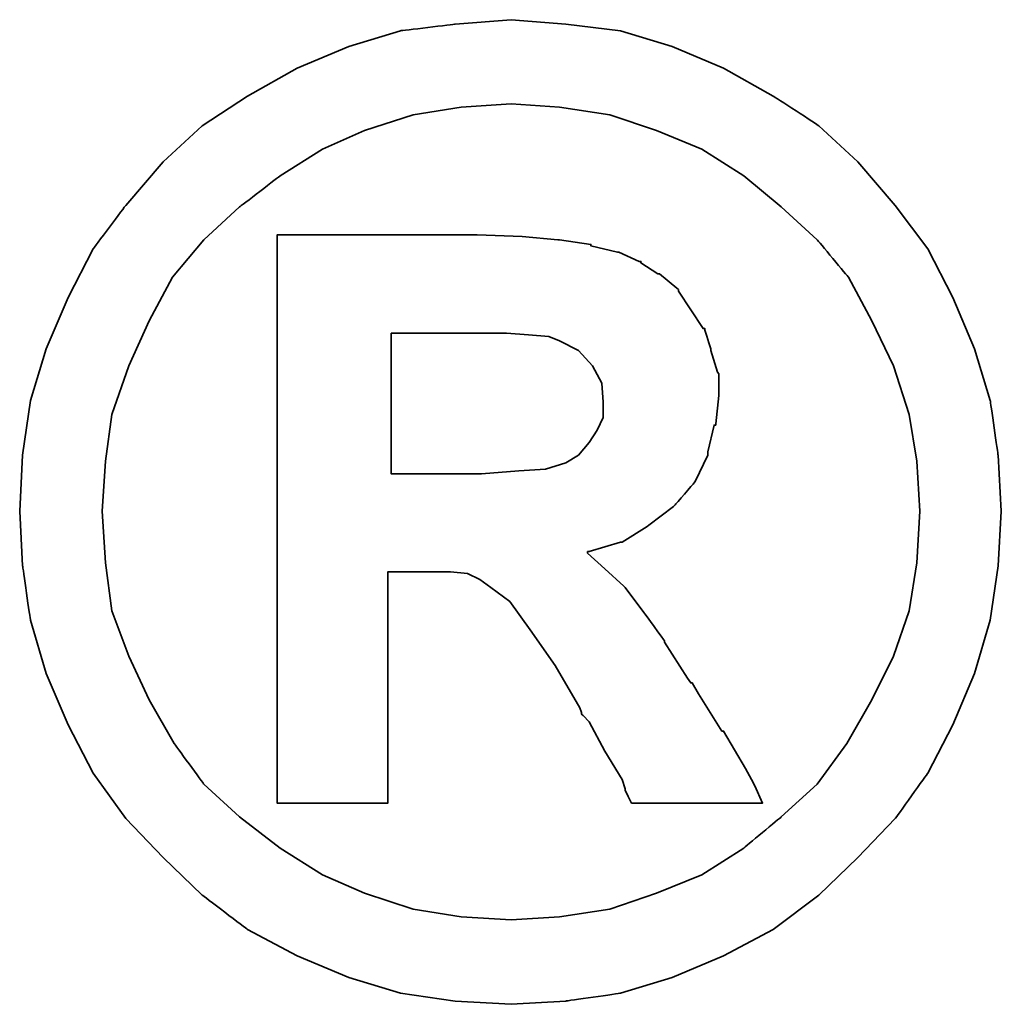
# Model space of a CAD drawing. Header units: millimetres. Extents: x 392 to 686, y 99 to 222.
# Tile 49 of 51: x 636.37 to 637.93, y 134.01 to 135.58. Entities that reach past the tile are written whole.
import ezdxf

# ---------------------------------------------------------------- set-up
doc = ezdxf.new("R2010")
doc.units = ezdxf.units.MM
doc.layers.add('DIM', color=4, linetype='Continuous')
doc.layers.add('layer 1', color=7, linetype='Continuous')

# ---------------------------------------------------------------- blocks, each defined once
blk = doc.blocks.new('TBI MOTION logo(完整正式版)')
at = {"layer": 'layer 1', "color": 22, "lineweight": 35}
for points, knots in [([(81.20634, 4.98624), (81.20634, 4.98624), (81.18649, 5.32862), (81.18649, 5.32862), (81.18649, 5.32862), (81.18649, 5.32862), (81.13886, 5.66206), (81.13886, 5.66206), (81.13886, 5.66206), (81.13886, 5.66206), (81.04359, 5.97764), (81.04359, 5.97764), (81.04359, 5.97764), (81.04359, 5.97764), (80.91061, 6.29124), (80.91061, 6.29124), (80.91061, 6.29124), (80.91061, 6.29124), (80.75778, 6.58697), (80.75778, 6.58697), (80.75778, 6.58697), (80.75778, 6.58697), (80.5593, 6.85294), (80.5593, 6.85294), (80.5593, 6.85294), (80.5593, 6.85294), (80.33105, 7.1189), (80.33105, 7.1189), (80.33105, 7.1189), (80.33105, 7.1189), (80.09287, 7.33921), (80.09287, 7.33921), (80.09287, 7.33921), (80.09287, 7.33921), (79.815, 7.51982), (79.815, 7.51982), (79.815, 7.51982), (79.815, 7.51982), (79.51133, 7.69051), (79.51133, 7.69051), (79.51133, 7.69051), (79.51133, 7.69051), (79.19773, 7.8235), (79.19773, 7.8235), (79.19773, 7.8235), (79.19773, 7.8235), (78.88215, 7.91877), (78.88215, 7.91877), (78.88215, 7.91877), (78.88215, 7.91877), (78.54871, 7.95846), (78.54871, 7.95846), (78.54871, 7.95846), (78.54871, 7.95846), (78.21526, 7.98625), (78.21526, 7.98625), (78.21526, 7.98625), (78.21526, 7.98625), (77.87388, 7.95846), (77.87388, 7.95846), (77.87388, 7.95846), (77.87388, 7.95846), (77.54044, 7.91877), (77.54044, 7.91877), (77.54044, 7.91877), (77.54044, 7.91877), (77.22485, 7.8235), (77.22485, 7.8235), (77.22485, 7.8235), (77.22485, 7.8235), (76.91027, 7.69051), (76.91027, 7.69051), (76.91027, 7.69051), (76.91027, 7.69051), (76.6056, 7.51982), (76.6056, 7.51982), (76.6056, 7.51982), (76.6056, 7.51982), (76.32972, 7.33921), (76.32972, 7.33921), (76.32972, 7.33921), (76.32972, 7.33921), (76.09154, 7.1189), (76.09154, 7.1189), (76.09154, 7.1189), (76.09154, 7.1189), (75.86329, 6.85294), (75.86329, 6.85294), (75.86329, 6.85294), (75.86329, 6.85294), (75.66382, 6.58697), (75.66382, 6.58697), (75.66382, 6.58697), (75.66382, 6.58697), (75.51099, 6.29124), (75.51099, 6.29124), (75.51099, 6.29124), (75.51099, 6.29124), (75.37702, 5.97764), (75.37702, 5.97764), (75.37702, 5.97764), (75.37702, 5.97764), (75.28175, 5.66206), (75.28175, 5.66206), (75.28175, 5.66206), (75.28175, 5.66206), (75.23411, 5.32862), (75.23411, 5.32862), (75.23411, 5.32862), (75.23411, 5.32862), (75.21625, 4.98624), (75.21625, 4.98624), (75.21625, 4.98624), (75.21625, 4.98624), (75.23411, 4.6528), (75.23411, 4.6528), (75.23411, 4.6528), (75.23411, 4.6528), (75.28175, 4.32035), (75.28175, 4.32035), (75.28175, 4.32035), (75.28175, 4.32035), (75.37702, 3.99583), (75.37702, 3.99583), (75.37702, 3.99583), (75.37702, 3.99583), (75.51099, 3.68224), (75.51099, 3.68224), (75.51099, 3.68224), (75.51099, 3.68224), (75.66382, 3.38749), (75.66382, 3.38749), (75.66382, 3.38749), (75.66382, 3.38749), (75.86329, 3.10963), (75.86329, 3.10963), (75.86329, 3.10963), (75.86329, 3.10963), (76.09154, 2.87145), (76.09154, 2.87145), (76.09154, 2.87145), (76.09154, 2.87145), (76.32972, 2.6432), (76.32972, 2.6432), (76.32972, 2.6432), (76.32972, 2.6432), (76.6056, 2.43381), (76.6056, 2.43381), (76.6056, 2.43381), (76.6056, 2.43381), (76.91027, 2.27205), (76.91027, 2.27205), (76.91027, 2.27205), (76.91027, 2.27205), (77.22485, 2.13906), (77.22485, 2.13906), (77.22485, 2.13906), (77.22485, 2.13906), (77.54044, 2.0438), (77.54044, 2.0438), (77.54044, 2.0438), (77.54044, 2.0438), (77.87388, 1.99616), (77.87388, 1.99616), (77.87388, 1.99616), (77.87388, 1.99616), (78.21526, 1.97631), (78.21526, 1.97631), (78.21526, 1.97631), (78.21526, 1.97631), (78.54871, 1.99616), (78.54871, 1.99616), (78.54871, 1.99616), (78.54871, 1.99616), (78.88215, 2.0438), (78.88215, 2.0438), (78.88215, 2.0438), (78.88215, 2.0438), (79.19773, 2.13906), (79.19773, 2.13906), (79.19773, 2.13906), (79.19773, 2.13906), (79.51133, 2.27205), (79.51133, 2.27205), (79.51133, 2.27205), (79.51133, 2.27205), (79.815, 2.43381), (79.815, 2.43381), (79.815, 2.43381), (79.815, 2.43381), (80.09287, 2.6432), (80.09287, 2.6432), (80.09287, 2.6432), (80.09287, 2.6432), (80.33105, 2.87145), (80.33105, 2.87145), (80.33105, 2.87145), (80.33105, 2.87145), (80.5593, 3.10963), (80.5593, 3.10963), (80.5593, 3.10963), (80.5593, 3.10963), (80.75778, 3.38749), (80.75778, 3.38749), (80.75778, 3.38749), (80.75778, 3.38749), (80.91061, 3.68224), (80.91061, 3.68224), (80.91061, 3.68224), (80.91061, 3.68224), (81.04359, 3.99583), (81.04359, 3.99583), (81.04359, 3.99583), (81.04359, 3.99583), (81.13886, 4.32035), (81.13886, 4.32035), (81.13886, 4.32035), (81.13886, 4.32035), (81.18649, 4.6528), (81.18649, 4.6528), (81.18649, 4.6528), (81.18649, 4.6528), (81.20634, 4.98624), (81.20634, 4.98624)], [0, 0, 0, 0, 0.0178571, 0.0178571, 0.0178571, 0.0178572, 0.0357143, 0.0357143, 0.0357143, 0.0357143, 0.0535714, 0.0535714, 0.0535714, 0.0535714, 0.0714286, 0.0714286, 0.0714286, 0.0714286, 0.0892857, 0.0892857, 0.0892857, 0.0892857, 0.1071429, 0.1071429, 0.1071429, 0.1071429, 0.125, 0.125, 0.125, 0.125, 0.1428571, 0.1428571, 0.1428571, 0.1428572, 0.1607143, 0.1607143, 0.1607143, 0.1607143, 0.1785714, 0.1785714, 0.1785714, 0.1785714, 0.1964286, 0.1964286, 0.1964286, 0.1964286, 0.2142857, 0.2142857, 0.2142857, 0.2142857, 0.2321429, 0.2321429, 0.2321429, 0.2321429, 0.25, 0.25, 0.25, 0.25, 0.2678571, 0.2678571, 0.2678571, 0.2678572, 0.2857143, 0.2857143, 0.2857143, 0.2857143, 0.3035714, 0.3035714, 0.3035714, 0.3035714, 0.3214286, 0.3214286, 0.3214286, 0.3214286, 0.3392857, 0.3392857, 0.3392857, 0.3392857, 0.3571429, 0.3571429, 0.3571429, 0.3571429, 0.375, 0.375, 0.375, 0.375, 0.3928571, 0.3928571, 0.3928571, 0.3928572, 0.4107143, 0.4107143, 0.4107143, 0.4107143, 0.4285714, 0.4285714, 0.4285714, 0.4285714, 0.4464286, 0.4464286, 0.4464286, 0.4464286, 0.4642857, 0.4642857, 0.4642857, 0.4642857, 0.4821429, 0.4821429, 0.4821429, 0.4821429, 0.5, 0.5, 0.5, 0.5, 0.5178571, 0.5178571, 0.5178571, 0.5178572, 0.5357143, 0.5357143, 0.5357143, 0.5357143, 0.5535714, 0.5535714, 0.5535714, 0.5535714, 0.5714286, 0.5714286, 0.5714286, 0.5714286, 0.5892857, 0.5892857, 0.5892857, 0.5892857, 0.6071429, 0.6071429, 0.6071429, 0.6071429, 0.625, 0.625, 0.625, 0.625, 0.6428571, 0.6428571, 0.6428571, 0.6428572, 0.6607143, 0.6607143, 0.6607143, 0.6607143, 0.6785714, 0.6785714, 0.6785714, 0.6785714, 0.6964286, 0.6964286, 0.6964286, 0.6964286, 0.7142857, 0.7142857, 0.7142857, 0.7142857, 0.7321429, 0.7321429, 0.7321429, 0.7321429, 0.75, 0.75, 0.75, 0.75, 0.7678571, 0.7678571, 0.7678571, 0.7678572, 0.7857143, 0.7857143, 0.7857143, 0.7857143, 0.8035714, 0.8035714, 0.8035714, 0.8035714, 0.8214286, 0.8214286, 0.8214286, 0.8214286, 0.8392857, 0.8392857, 0.8392857, 0.8392857, 0.8571429, 0.8571429, 0.8571429, 0.8571429, 0.875, 0.875, 0.875, 0.875, 0.8928571, 0.8928571, 0.8928571, 0.8928572, 0.9107143, 0.9107143, 0.9107143, 0.9107143, 0.9285714, 0.9285714, 0.9285714, 0.9285714, 0.9464286, 0.9464286, 0.9464286, 0.9464286, 0.9642857, 0.9642857, 0.9642857, 0.9642857, 0.9821429, 0.9821429, 0.9821429, 0.9821429, 1, 1, 1, 1]), ([(80.71014, 4.98624), (80.71014, 4.98624), (80.69129, 5.29091), (80.69129, 5.29091), (80.69129, 5.29091), (80.69129, 5.29091), (80.64464, 5.57672), (80.64464, 5.57672), (80.64464, 5.57672), (80.64464, 5.57672), (80.54937, 5.87245), (80.54937, 5.87245), (80.54937, 5.87245), (80.54937, 5.87245), (80.41639, 6.14833), (80.41639, 6.14833), (80.41639, 6.14833), (80.41639, 6.14833), (80.27349, 6.41429), (80.27349, 6.41429), (80.27349, 6.41429), (80.27349, 6.41429), (80.08295, 6.64255), (80.08295, 6.64255), (80.08295, 6.64255), (80.08295, 6.64255), (79.86264, 6.84301), (79.86264, 6.84301), (79.86264, 6.84301), (79.86264, 6.84301), (79.63439, 7.03355), (79.63439, 7.03355), (79.63439, 7.03355), (79.63439, 7.03355), (79.37835, 7.1963), (79.37835, 7.1963), (79.37835, 7.1963), (79.37835, 7.1963), (79.10246, 7.30944), (79.10246, 7.30944), (79.10246, 7.30944), (79.10246, 7.30944), (78.81665, 7.40471), (78.81665, 7.40471), (78.81665, 7.40471), (78.81665, 7.40471), (78.511, 7.45234), (78.511, 7.45234), (78.511, 7.45234), (78.511, 7.45234), (78.21526, 7.47219), (78.21526, 7.47219), (78.21526, 7.47219), (78.21526, 7.47219), (77.9106, 7.45234), (77.9106, 7.45234), (77.9106, 7.45234), (77.9106, 7.45234), (77.61685, 7.40471), (77.61685, 7.40471), (77.61685, 7.40471), (77.61685, 7.40471), (77.32012, 7.30944), (77.32012, 7.30944), (77.32012, 7.30944), (77.32012, 7.30944), (77.06309, 7.1963), (77.06309, 7.1963), (77.06309, 7.1963), (77.06309, 7.1963), (76.80606, 7.03355), (76.80606, 7.03355), (76.80606, 7.03355), (76.80606, 7.03355), (76.55797, 6.84301), (76.55797, 6.84301), (76.55797, 6.84301), (76.55797, 6.84301), (76.34063, 6.64255), (76.34063, 6.64255), (76.34063, 6.64255), (76.34063, 6.64255), (76.1491, 6.41429), (76.1491, 6.41429), (76.1491, 6.41429), (76.1491, 6.41429), (76.0062, 6.14833), (76.0062, 6.14833), (76.0062, 6.14833), (76.0062, 6.14833), (75.88314, 5.87245), (75.88314, 5.87245), (75.88314, 5.87245), (75.88314, 5.87245), (75.77794, 5.57672), (75.77794, 5.57672), (75.77794, 5.57672), (75.77794, 5.57672), (75.73924, 5.29091), (75.73924, 5.29091), (75.73924, 5.29091), (75.73924, 5.29091), (75.72039, 4.98624), (75.72039, 4.98624), (75.72039, 4.98624), (75.72039, 4.98624), (75.73924, 4.67165), (75.73924, 4.67165), (75.73924, 4.67165), (75.73924, 4.67165), (75.77794, 4.37791), (75.77794, 4.37791), (75.77794, 4.37791), (75.77794, 4.37791), (75.88314, 4.10102), (75.88314, 4.10102), (75.88314, 4.10102), (75.88314, 4.10102), (76.0062, 3.83407), (76.0062, 3.83407), (76.0062, 3.83407), (76.0062, 3.83407), (76.15902, 3.56811), (76.15902, 3.56811), (76.15902, 3.56811), (76.15902, 3.56811), (76.34063, 3.32001), (76.34063, 3.32001), (76.34063, 3.32001), (76.34063, 3.32001), (76.55797, 3.11955), (76.55797, 3.11955), (76.55797, 3.11955), (76.55797, 3.11955), (76.80606, 2.92901), (76.80606, 2.92901), (76.80606, 2.92901), (76.80606, 2.92901), (77.06309, 2.76725), (77.06309, 2.76725), (77.06309, 2.76725), (77.06309, 2.76725), (77.32012, 2.65412), (77.32012, 2.65412), (77.32012, 2.65412), (77.32012, 2.65412), (77.61685, 2.55786), (77.61685, 2.55786), (77.61685, 2.55786), (77.61685, 2.55786), (77.9106, 2.51022), (77.9106, 2.51022), (77.9106, 2.51022), (77.9106, 2.51022), (78.21526, 2.49137), (78.21526, 2.49137), (78.21526, 2.49137), (78.21526, 2.49137), (78.511, 2.51022), (78.511, 2.51022), (78.511, 2.51022), (78.511, 2.51022), (78.81665, 2.55786), (78.81665, 2.55786), (78.81665, 2.55786), (78.81665, 2.55786), (79.10246, 2.65412), (79.10246, 2.65412), (79.10246, 2.65412), (79.10246, 2.65412), (79.37835, 2.76725), (79.37835, 2.76725), (79.37835, 2.76725), (79.37835, 2.76725), (79.63439, 2.92901), (79.63439, 2.92901), (79.63439, 2.92901), (79.63439, 2.92901), (79.86264, 3.11955), (79.86264, 3.11955), (79.86264, 3.11955), (79.86264, 3.11955), (80.08295, 3.32001), (80.08295, 3.32001), (80.08295, 3.32001), (80.08295, 3.32001), (80.26356, 3.56811), (80.26356, 3.56811), (80.26356, 3.56811), (80.26356, 3.56811), (80.41639, 3.83407), (80.41639, 3.83407), (80.41639, 3.83407), (80.41639, 3.83407), (80.54937, 4.10102), (80.54937, 4.10102), (80.54937, 4.10102), (80.54937, 4.10102), (80.64464, 4.37791), (80.64464, 4.37791), (80.64464, 4.37791), (80.64464, 4.37791), (80.69129, 4.67165), (80.69129, 4.67165), (80.69129, 4.67165), (80.69129, 4.67165), (80.71014, 4.98624), (80.71014, 4.98624)], [0, 0, 0, 0, 0.0192308, 0.0192308, 0.0192308, 0.0192308, 0.0384615, 0.0384615, 0.0384615, 0.0384615, 0.0576923, 0.0576923, 0.0576923, 0.0576923, 0.0769231, 0.0769231, 0.0769231, 0.0769231, 0.0961538, 0.0961538, 0.0961538, 0.0961539, 0.1153846, 0.1153846, 0.1153846, 0.1153846, 0.1346154, 0.1346154, 0.1346154, 0.1346154, 0.1538462, 0.1538462, 0.1538462, 0.1538462, 0.1730769, 0.1730769, 0.1730769, 0.1730769, 0.1923077, 0.1923077, 0.1923077, 0.1923077, 0.2115385, 0.2115385, 0.2115385, 0.2115385, 0.2307692, 0.2307692, 0.2307692, 0.2307692, 0.25, 0.25, 0.25, 0.25, 0.2692308, 0.2692308, 0.2692308, 0.2692308, 0.2884615, 0.2884615, 0.2884615, 0.2884615, 0.3076923, 0.3076923, 0.3076923, 0.3076923, 0.3269231, 0.3269231, 0.3269231, 0.3269231, 0.3461538, 0.3461538, 0.3461538, 0.3461539, 0.3653846, 0.3653846, 0.3653846, 0.3653846, 0.3846154, 0.3846154, 0.3846154, 0.3846154, 0.4038462, 0.4038462, 0.4038462, 0.4038462, 0.4230769, 0.4230769, 0.4230769, 0.4230769, 0.4423077, 0.4423077, 0.4423077, 0.4423077, 0.4615385, 0.4615385, 0.4615385, 0.4615385, 0.4807692, 0.4807692, 0.4807692, 0.4807692, 0.5, 0.5, 0.5, 0.5, 0.5192308, 0.5192308, 0.5192308, 0.5192308, 0.5384615, 0.5384615, 0.5384615, 0.5384615, 0.5576923, 0.5576923, 0.5576923, 0.5576923, 0.5769231, 0.5769231, 0.5769231, 0.5769231, 0.5961538, 0.5961538, 0.5961538, 0.5961539, 0.6153846, 0.6153846, 0.6153846, 0.6153846, 0.6346154, 0.6346154, 0.6346154, 0.6346154, 0.6538462, 0.6538462, 0.6538462, 0.6538462, 0.6730769, 0.6730769, 0.6730769, 0.6730769, 0.6923077, 0.6923077, 0.6923077, 0.6923077, 0.7115385, 0.7115385, 0.7115385, 0.7115385, 0.7307692, 0.7307692, 0.7307692, 0.7307692, 0.75, 0.75, 0.75, 0.75, 0.7692308, 0.7692308, 0.7692308, 0.7692308, 0.7884615, 0.7884615, 0.7884615, 0.7884615, 0.8076923, 0.8076923, 0.8076923, 0.8076923, 0.8269231, 0.8269231, 0.8269231, 0.8269231, 0.8461538, 0.8461538, 0.8461538, 0.8461539, 0.8653846, 0.8653846, 0.8653846, 0.8653846, 0.8846154, 0.8846154, 0.8846154, 0.8846154, 0.9038462, 0.9038462, 0.9038462, 0.9038462, 0.9230769, 0.9230769, 0.9230769, 0.9230769, 0.9423077, 0.9423077, 0.9423077, 0.9423077, 0.9615385, 0.9615385, 0.9615385, 0.9615385, 0.9807692, 0.9807692, 0.9807692, 0.9807692, 1, 1, 1, 1]), ([(76.78721, 3.2823), (76.78721, 3.2823), (76.78721, 3.32001), (76.78721, 3.32001), (76.78721, 3.32001), (76.78721, 3.32001), (76.78721, 3.42422), (76.78721, 3.42422), (76.78721, 3.42422), (76.78721, 3.42422), (76.78721, 3.59689), (76.78721, 3.59689), (76.78721, 3.59689), (76.78721, 3.59689), (76.78721, 3.80529), (76.78721, 3.80529), (76.78721, 3.80529), (76.78721, 3.80529), (76.78721, 4.0524), (76.78721, 4.0524), (76.78721, 4.0524), (76.78721, 4.0524), (76.78721, 4.32035), (76.78721, 4.32035), (76.78721, 4.32035), (76.78721, 4.32035), (76.78721, 4.92868), (76.78721, 4.92868), (76.78721, 4.92868), (76.78721, 4.92868), (76.78721, 5.53801), (76.78721, 5.53801), (76.78721, 5.53801), (76.78721, 5.53801), (76.78721, 5.82482), (76.78721, 5.82482), (76.78721, 5.82482), (76.78721, 5.82482), (76.78721, 6.07291), (76.78721, 6.07291), (76.78721, 6.07291), (76.78721, 6.07291), (76.78721, 6.30017), (76.78721, 6.30017), (76.78721, 6.30017), (76.78721, 6.30017), (76.78721, 6.45399), (76.78721, 6.45399), (76.78721, 6.45399), (76.78721, 6.45399), (76.78721, 6.5572), (76.78721, 6.5572), (76.78721, 6.5572), (76.78721, 6.5572), (76.78721, 6.59689), (76.78721, 6.59689), (76.78721, 6.59689), (76.78721, 6.59689), (76.78721, 6.67232), (76.78721, 6.67232), (76.78721, 6.67232), (76.78721, 6.67232), (76.8537, 6.67232), (76.8537, 6.67232), (76.8537, 6.67232), (76.8537, 6.67232), (76.87355, 6.67232), (76.87355, 6.67232), (76.87355, 6.67232), (76.87355, 6.67232), (76.91027, 6.67232), (76.91027, 6.67232), (76.91027, 6.67232), (76.91027, 6.67232), (77.04424, 6.67232), (77.04424, 6.67232), (77.04424, 6.67232), (77.04424, 6.67232), (77.22485, 6.67232), (77.22485, 6.67232), (77.22485, 6.67232), (77.22485, 6.67232), (77.43524, 6.67232), (77.43524, 6.67232), (77.43524, 6.67232), (77.43524, 6.67232), (77.65357, 6.67232), (77.65357, 6.67232), (77.65357, 6.67232), (77.65357, 6.67232), (77.82625, 6.67232), (77.82625, 6.67232), (77.82625, 6.67232), (77.82625, 6.67232), (77.94037, 6.67232), (77.94037, 6.67232), (77.94037, 6.67232), (77.94037, 6.67232), (77.97709, 6.67232), (77.97709, 6.67232), (77.97709, 6.67232), (77.97709, 6.67232), (77.99694, 6.67232), (77.99694, 6.67232), (77.99694, 6.67232), (77.99694, 6.67232), (78.00686, 6.67232), (78.00686, 6.67232), (78.00686, 6.67232), (78.00686, 6.67232), (78.28275, 6.6624), (78.28275, 6.6624), (78.28275, 6.6624), (78.28275, 6.6624), (78.50107, 6.64255), (78.50107, 6.64255), (78.50107, 6.64255), (78.50107, 6.64255), (78.511, 6.64255), (78.511, 6.64255), (78.511, 6.64255), (78.511, 6.64255), (78.70154, 6.61476), (78.70154, 6.61476), (78.70154, 6.61476), (78.70154, 6.61476), (78.70154, 6.60483), (78.70154, 6.60483), (78.70154, 6.60483), (78.70154, 6.60483), (78.86429, 6.56713), (78.86429, 6.56713), (78.86429, 6.56713), (78.86429, 6.56713), (78.87223, 6.56713), (78.87223, 6.56713), (78.87223, 6.56713), (78.87223, 6.56713), (78.99727, 6.51056), (78.99727, 6.51056), (78.99727, 6.51056), (78.99727, 6.51056), (79.00719, 6.51056), (79.00719, 6.51056), (79.00719, 6.51056), (79.00719, 6.51056), (79.00719, 6.50162), (79.00719, 6.50162), (79.00719, 6.50162), (79.00719, 6.50162), (79.1104, 6.43415), (79.1104, 6.43415), (79.1104, 6.43415), (79.1104, 6.43415), (79.12132, 6.43415), (79.12132, 6.43415), (79.12132, 6.43415), (79.12132, 6.43415), (79.22552, 6.34781), (79.22552, 6.34781), (79.22552, 6.34781), (79.22552, 6.34781), (79.23544, 6.33888), (79.23544, 6.33888), (79.23544, 6.33888), (79.23544, 6.33888), (79.23544, 6.32895), (79.23544, 6.32895), (79.23544, 6.32895), (79.23544, 6.32895), (79.31087, 6.21483), (79.31087, 6.21483), (79.31087, 6.21483), (79.31087, 6.21483), (79.38629, 6.1007), (79.38629, 6.1007), (79.38629, 6.1007), (79.38629, 6.1007), (79.3972, 6.1007), (79.3972, 6.1007), (79.3972, 6.1007), (79.3972, 6.1007), (79.3972, 6.09078), (79.3972, 6.09078), (79.3972, 6.09078), (79.3972, 6.09078), (79.43392, 5.97764), (79.43392, 5.97764), (79.43392, 5.97764), (79.43392, 5.97764), (79.43392, 5.96772), (79.43392, 5.96772), (79.43392, 5.96772), (79.43392, 5.96772), (79.47362, 5.83474), (79.47362, 5.83474), (79.47362, 5.83474), (79.47362, 5.83474), (79.48156, 5.82482), (79.48156, 5.82482), (79.48156, 5.82482), (79.48156, 5.82482), (79.48156, 5.69977), (79.48156, 5.69977), (79.48156, 5.69977), (79.48156, 5.69977), (79.48156, 5.69183), (79.48156, 5.69183), (79.48156, 5.69183), (79.48156, 5.69183), (79.4637, 5.51915), (79.4637, 5.51915), (79.4637, 5.51915), (79.4637, 5.51915), (79.4637, 5.51122), (79.4637, 5.51122), (79.4637, 5.51122), (79.4637, 5.51122), (79.45377, 5.51122), (79.45377, 5.51122), (79.45377, 5.51122), (79.45377, 5.51122), (79.41507, 5.34847), (79.41507, 5.34847), (79.41507, 5.34847), (79.41507, 5.34847), (79.41507, 5.33854), (79.41507, 5.33854), (79.41507, 5.33854), (79.41507, 5.33854), (79.41507, 5.32862), (79.41507, 5.32862), (79.41507, 5.32862), (79.41507, 5.32862), (79.33865, 5.16785), (79.33865, 5.16785), (79.33865, 5.16785), (79.33865, 5.16785), (79.33071, 5.15693), (79.33071, 5.15693), (79.33071, 5.15693), (79.33071, 5.15693), (79.2156, 5.02495), (79.2156, 5.02495), (79.2156, 5.02495), (79.2156, 5.02495), (79.20567, 5.01502), (79.20567, 5.01502), (79.20567, 5.01502), (79.20567, 5.01502), (79.05483, 4.89991), (79.05483, 4.89991), (79.05483, 4.89991), (79.05483, 4.89991), (79.04491, 4.89197), (79.04491, 4.89197), (79.04491, 4.89197), (79.04491, 4.89197), (78.89208, 4.7967), (78.89208, 4.7967), (78.89208, 4.7967), (78.89208, 4.7967), (78.88215, 4.7967), (78.88215, 4.7967), (78.88215, 4.7967), (78.88215, 4.7967), (78.69161, 4.73913), (78.69161, 4.73913), (78.69161, 4.73913), (78.69161, 4.73913), (78.68169, 4.73913), (78.68169, 4.73913), (78.68169, 4.73913), (78.68169, 4.73913), (78.68169, 4.72921), (78.68169, 4.72921), (78.68169, 4.72921), (78.68169, 4.72921), (78.78688, 4.63394), (78.78688, 4.63394), (78.78688, 4.63394), (78.78688, 4.63394), (78.902, 4.52875), (78.902, 4.52875), (78.902, 4.52875), (78.902, 4.52875), (78.91093, 4.52081), (78.91093, 4.52081), (78.91093, 4.52081), (78.91093, 4.52081), (79.02506, 4.36798), (79.02506, 4.36798), (79.02506, 4.36798), (79.02506, 4.36798), (79.1501, 4.1953), (79.1501, 4.1953), (79.1501, 4.1953), (79.1501, 4.1953), (79.1501, 4.18736), (79.1501, 4.18736), (79.1501, 4.18736), (79.1501, 4.18736), (79.29201, 3.96705), (79.29201, 3.96705), (79.29201, 3.96705), (79.29201, 3.96705), (79.31087, 3.93828), (79.31087, 3.93828), (79.31087, 3.93828), (79.31087, 3.93828), (79.32079, 3.93828), (79.32079, 3.93828), (79.32079, 3.93828), (79.32079, 3.93828), (79.3585, 3.87178), (79.3585, 3.87178), (79.3585, 3.87178), (79.3585, 3.87178), (79.50141, 3.64353), (79.50141, 3.64353), (79.50141, 3.64353), (79.50141, 3.64353), (79.51133, 3.64353), (79.51133, 3.64353), (79.51133, 3.64353), (79.51133, 3.64353), (79.64431, 3.41528), (79.64431, 3.41528), (79.64431, 3.41528), (79.64431, 3.41528), (79.68202, 3.3478), (79.68202, 3.3478), (79.68202, 3.3478), (79.68202, 3.3478), (79.70187, 3.31009), (79.70187, 3.31009), (79.70187, 3.31009), (79.70187, 3.31009), (79.7495, 3.2049), (79.7495, 3.2049), (79.7495, 3.2049), (79.7495, 3.2049), (79.64431, 3.2049), (79.64431, 3.2049), (79.64431, 3.2049), (79.64431, 3.2049), (79.62546, 3.2049), (79.62546, 3.2049), (79.62546, 3.2049), (79.62546, 3.2049), (79.53912, 3.2049), (79.53912, 3.2049), (79.53912, 3.2049), (79.53912, 3.2049), (79.31087, 3.2049), (79.31087, 3.2049), (79.31087, 3.2049), (79.31087, 3.2049), (79.08262, 3.2049), (79.08262, 3.2049), (79.08262, 3.2049), (79.08262, 3.2049), (79.00719, 3.2049), (79.00719, 3.2049), (79.00719, 3.2049), (79.00719, 3.2049), (78.98735, 3.2049), (78.98735, 3.2049), (78.98735, 3.2049), (78.98735, 3.2049), (78.94964, 3.2049), (78.94964, 3.2049), (78.94964, 3.2049), (78.94964, 3.2049), (78.92979, 3.24459), (78.92979, 3.24459), (78.92979, 3.24459), (78.92979, 3.24459), (78.91093, 3.2823), (78.91093, 3.2823), (78.91093, 3.2823), (78.91093, 3.2823), (78.91093, 3.29223), (78.91093, 3.29223), (78.91093, 3.29223), (78.91093, 3.29223), (78.89208, 3.3478), (78.89208, 3.3478), (78.89208, 3.3478), (78.89208, 3.3478), (78.78688, 3.52048), (78.78688, 3.52048), (78.78688, 3.52048), (78.78688, 3.52048), (78.69161, 3.7001), (78.69161, 3.7001), (78.69161, 3.7001), (78.69161, 3.7001), (78.6539, 3.7388), (78.6539, 3.7388), (78.6539, 3.7388), (78.6539, 3.7388), (78.64398, 3.74873), (78.64398, 3.74873), (78.64398, 3.74873), (78.64398, 3.74873), (78.64398, 3.75766), (78.64398, 3.75766), (78.64398, 3.75766), (78.64398, 3.75766), (78.63405, 3.78644), (78.63405, 3.78644), (78.63405, 3.78644), (78.63405, 3.78644), (78.48321, 4.04347), (78.48321, 4.04347), (78.48321, 4.04347), (78.48321, 4.04347), (78.33038, 4.2618), (78.33038, 4.2618), (78.33038, 4.2618), (78.33038, 4.2618), (78.20732, 4.43447), (78.20732, 4.43447), (78.20732, 4.43447), (78.20732, 4.43447), (78.09221, 4.52081), (78.09221, 4.52081), (78.09221, 4.52081), (78.09221, 4.52081), (78.02472, 4.56845), (78.02472, 4.56845), (78.02472, 4.56845), (78.02472, 4.56845), (77.9493, 4.60616), (77.9493, 4.60616), (77.9493, 4.60616), (77.9493, 4.60616), (77.8451, 4.61608), (77.8451, 4.61608), (77.8451, 4.61608), (77.8451, 4.61608), (77.71113, 4.61608), (77.71113, 4.61608), (77.71113, 4.61608), (77.71113, 4.61608), (77.69128, 4.61608), (77.69128, 4.61608), (77.69128, 4.61608), (77.69128, 4.61608), (77.67342, 4.61608), (77.67342, 4.61608), (77.67342, 4.61608), (77.67342, 4.61608), (77.5583, 4.61608), (77.5583, 4.61608), (77.5583, 4.61608), (77.5583, 4.61608), (77.46303, 4.61608), (77.46303, 4.61608), (77.46303, 4.61608), (77.46303, 4.61608), (77.46303, 4.54761), (77.46303, 4.54761), (77.46303, 4.54761), (77.46303, 4.54761), (77.46303, 4.47318), (77.46303, 4.47318), (77.46303, 4.47318), (77.46303, 4.47318), (77.46303, 4.24294), (77.46303, 4.24294), (77.46303, 4.24294), (77.46303, 4.24294), (77.46303, 3.99583), (77.46303, 3.99583), (77.46303, 3.99583), (77.46303, 3.99583), (77.46303, 3.72888), (77.46303, 3.72888), (77.46303, 3.72888), (77.46303, 3.72888), (77.46303, 3.51055), (77.46303, 3.51055), (77.46303, 3.51055), (77.46303, 3.51055), (77.46303, 3.42422), (77.46303, 3.42422), (77.46303, 3.42422), (77.46303, 3.42422), (77.46303, 3.35773), (77.46303, 3.35773), (77.46303, 3.35773), (77.46303, 3.35773), (77.46303, 3.30017), (77.46303, 3.30017), (77.46303, 3.30017), (77.46303, 3.30017), (77.46303, 3.2823), (77.46303, 3.2823), (77.46303, 3.2823), (77.46303, 3.2823), (77.46303, 3.2049), (77.46303, 3.2049), (77.46303, 3.2049), (77.46303, 3.2049), (77.39753, 3.2049), (77.39753, 3.2049), (77.39753, 3.2049), (77.39753, 3.2049), (77.37768, 3.2049), (77.37768, 3.2049), (77.37768, 3.2049), (77.37768, 3.2049), (77.32012, 3.2049), (77.32012, 3.2049), (77.32012, 3.2049), (77.32012, 3.2049), (77.12165, 3.2049), (77.12165, 3.2049), (77.12165, 3.2049), (77.12165, 3.2049), (76.94897, 3.2049), (76.94897, 3.2049), (76.94897, 3.2049), (76.94897, 3.2049), (76.8924, 3.2049), (76.8924, 3.2049), (76.8924, 3.2049), (76.8924, 3.2049), (76.8537, 3.2049), (76.8537, 3.2049), (76.8537, 3.2049), (76.8537, 3.2049), (76.78721, 3.2049), (76.78721, 3.2049), (76.78721, 3.2049), (76.78721, 3.2049), (76.78721, 3.2823), (76.78721, 3.2823)], [0, 0, 0, 0, 0.0074074, 0.0074074, 0.0074074, 0.0074074, 0.0148148, 0.0148148, 0.0148148, 0.0148148, 0.0222222, 0.0222222, 0.0222222, 0.0222222, 0.0296296, 0.0296296, 0.0296296, 0.0296296, 0.037037, 0.037037, 0.037037, 0.037037, 0.0444444, 0.0444444, 0.0444444, 0.0444445, 0.0518519, 0.0518519, 0.0518519, 0.0518519, 0.0592593, 0.0592593, 0.0592593, 0.0592593, 0.0666667, 0.0666667, 0.0666667, 0.0666667, 0.0740741, 0.0740741, 0.0740741, 0.0740741, 0.0814815, 0.0814815, 0.0814815, 0.0814815, 0.0888889, 0.0888889, 0.0888889, 0.0888889, 0.0962963, 0.0962963, 0.0962963, 0.0962963, 0.1037037, 0.1037037, 0.1037037, 0.1037037, 0.1111111, 0.1111111, 0.1111111, 0.1111111, 0.1185185, 0.1185185, 0.1185185, 0.1185185, 0.1259259, 0.1259259, 0.1259259, 0.1259259, 0.1333333, 0.1333333, 0.1333333, 0.1333333, 0.1407407, 0.1407407, 0.1407407, 0.1407408, 0.1481481, 0.1481481, 0.1481481, 0.1481482, 0.1555556, 0.1555556, 0.1555556, 0.1555556, 0.162963, 0.162963, 0.162963, 0.162963, 0.1703704, 0.1703704, 0.1703704, 0.1703704, 0.1777778, 0.1777778, 0.1777778, 0.1777778, 0.1851852, 0.1851852, 0.1851852, 0.1851852, 0.1925926, 0.1925926, 0.1925926, 0.1925926, 0.2, 0.2, 0.2, 0.2, 0.2074074, 0.2074074, 0.2074074, 0.2074074, 0.2148148, 0.2148148, 0.2148148, 0.2148148, 0.2222222, 0.2222222, 0.2222222, 0.2222222, 0.2296296, 0.2296296, 0.2296296, 0.2296296, 0.237037, 0.237037, 0.237037, 0.237037, 0.2444444, 0.2444444, 0.2444444, 0.2444445, 0.2518519, 0.2518519, 0.2518519, 0.2518519, 0.2592593, 0.2592593, 0.2592593, 0.2592593, 0.2666667, 0.2666667, 0.2666667, 0.2666667, 0.2740741, 0.2740741, 0.2740741, 0.2740741, 0.2814815, 0.2814815, 0.2814815, 0.2814815, 0.2888889, 0.2888889, 0.2888889, 0.2888889, 0.2962963, 0.2962963, 0.2962963, 0.2962963, 0.3037037, 0.3037037, 0.3037037, 0.3037037, 0.3111111, 0.3111111, 0.3111111, 0.3111111, 0.3185185, 0.3185185, 0.3185185, 0.3185185, 0.3259259, 0.3259259, 0.3259259, 0.3259259, 0.3333333, 0.3333333, 0.3333333, 0.3333333, 0.3407407, 0.3407407, 0.3407407, 0.3407408, 0.3481481, 0.3481481, 0.3481481, 0.3481482, 0.3555556, 0.3555556, 0.3555556, 0.3555556, 0.362963, 0.362963, 0.362963, 0.362963, 0.3703704, 0.3703704, 0.3703704, 0.3703704, 0.3777778, 0.3777778, 0.3777778, 0.3777778, 0.3851852, 0.3851852, 0.3851852, 0.3851852, 0.3925926, 0.3925926, 0.3925926, 0.3925926, 0.4, 0.4, 0.4, 0.4, 0.4074074, 0.4074074, 0.4074074, 0.4074074, 0.4148148, 0.4148148, 0.4148148, 0.4148148, 0.4222222, 0.4222222, 0.4222222, 0.4222222, 0.4296296, 0.4296296, 0.4296296, 0.4296296, 0.437037, 0.437037, 0.437037, 0.437037, 0.4444444, 0.4444444, 0.4444444, 0.4444445, 0.4518519, 0.4518519, 0.4518519, 0.4518519, 0.4592593, 0.4592593, 0.4592593, 0.4592593, 0.4666667, 0.4666667, 0.4666667, 0.4666667, 0.4740741, 0.4740741, 0.4740741, 0.4740741, 0.4814815, 0.4814815, 0.4814815, 0.4814815, 0.4888889, 0.4888889, 0.4888889, 0.4888889, 0.4962963, 0.4962963, 0.4962963, 0.4962963, 0.5037037, 0.5037037, 0.5037037, 0.5037037, 0.5111111, 0.5111111, 0.5111111, 0.5111111, 0.5185185, 0.5185185, 0.5185185, 0.5185185, 0.5259259, 0.5259259, 0.5259259, 0.5259259, 0.5333333, 0.5333333, 0.5333333, 0.5333333, 0.5407407, 0.5407407, 0.5407407, 0.5407408, 0.5481481, 0.5481481, 0.5481481, 0.5481482, 0.5555556, 0.5555556, 0.5555556, 0.5555556, 0.562963, 0.562963, 0.562963, 0.562963, 0.5703704, 0.5703704, 0.5703704, 0.5703704, 0.5777778, 0.5777778, 0.5777778, 0.5777778, 0.5851852, 0.5851852, 0.5851852, 0.5851852, 0.5925926, 0.5925926, 0.5925926, 0.5925926, 0.6, 0.6, 0.6, 0.6, 0.6074074, 0.6074074, 0.6074074, 0.6074074, 0.6148148, 0.6148148, 0.6148148, 0.6148148, 0.6222222, 0.6222222, 0.6222222, 0.6222222, 0.6296296, 0.6296296, 0.6296296, 0.6296296, 0.637037, 0.637037, 0.637037, 0.637037, 0.6444444, 0.6444444, 0.6444444, 0.6444445, 0.6518519, 0.6518519, 0.6518519, 0.6518519, 0.6592593, 0.6592593, 0.6592593, 0.6592593, 0.6666667, 0.6666667, 0.6666667, 0.6666667, 0.6740741, 0.6740741, 0.6740741, 0.6740741, 0.6814815, 0.6814815, 0.6814815, 0.6814815, 0.6888889, 0.6888889, 0.6888889, 0.6888889, 0.6962963, 0.6962963, 0.6962963, 0.6962963, 0.7037037, 0.7037037, 0.7037037, 0.7037037, 0.7111111, 0.7111111, 0.7111111, 0.7111111, 0.7185185, 0.7185185, 0.7185185, 0.7185185, 0.7259259, 0.7259259, 0.7259259, 0.7259259, 0.7333333, 0.7333333, 0.7333333, 0.7333333, 0.7407407, 0.7407407, 0.7407407, 0.7407408, 0.7481481, 0.7481481, 0.7481481, 0.7481482, 0.7555556, 0.7555556, 0.7555556, 0.7555556, 0.762963, 0.762963, 0.762963, 0.762963, 0.7703704, 0.7703704, 0.7703704, 0.7703704, 0.7777778, 0.7777778, 0.7777778, 0.7777778, 0.7851852, 0.7851852, 0.7851852, 0.7851852, 0.7925926, 0.7925926, 0.7925926, 0.7925926, 0.8, 0.8, 0.8, 0.8, 0.8074074, 0.8074074, 0.8074074, 0.8074074, 0.8148148, 0.8148148, 0.8148148, 0.8148148, 0.8222222, 0.8222222, 0.8222222, 0.8222222, 0.8296296, 0.8296296, 0.8296296, 0.8296296, 0.837037, 0.837037, 0.837037, 0.837037, 0.8444444, 0.8444444, 0.8444444, 0.8444445, 0.8518519, 0.8518519, 0.8518519, 0.8518519, 0.8592593, 0.8592593, 0.8592593, 0.8592593, 0.8666667, 0.8666667, 0.8666667, 0.8666667, 0.8740741, 0.8740741, 0.8740741, 0.8740741, 0.8814815, 0.8814815, 0.8814815, 0.8814815, 0.8888889, 0.8888889, 0.8888889, 0.8888889, 0.8962963, 0.8962963, 0.8962963, 0.8962963, 0.9037037, 0.9037037, 0.9037037, 0.9037037, 0.9111111, 0.9111111, 0.9111111, 0.9111111, 0.9185185, 0.9185185, 0.9185185, 0.9185185, 0.9259259, 0.9259259, 0.9259259, 0.9259259, 0.9333333, 0.9333333, 0.9333333, 0.9333333, 0.9407407, 0.9407407, 0.9407407, 0.9407408, 0.9481481, 0.9481481, 0.9481481, 0.9481482, 0.9555556, 0.9555556, 0.9555556, 0.9555556, 0.962963, 0.962963, 0.962963, 0.962963, 0.9703704, 0.9703704, 0.9703704, 0.9703704, 0.9777778, 0.9777778, 0.9777778, 0.9777778, 0.9851852, 0.9851852, 0.9851852, 0.9851852, 0.9925926, 0.9925926, 0.9925926, 0.9925926, 1, 1, 1, 1]), ([(77.48288, 6.07291), (77.48288, 6.07291), (77.48288, 5.99551), (77.48288, 5.99551), (77.48288, 5.99551), (77.48288, 5.99551), (77.48288, 5.82482), (77.48288, 5.82482), (77.48288, 5.82482), (77.48288, 5.82482), (77.48288, 5.63328), (77.48288, 5.63328), (77.48288, 5.63328), (77.48288, 5.63328), (77.48288, 5.46358), (77.48288, 5.46358), (77.48288, 5.46358), (77.48288, 5.46358), (77.48288, 5.29091), (77.48288, 5.29091), (77.48288, 5.29091), (77.48288, 5.29091), (77.48288, 5.21449), (77.48288, 5.21449), (77.48288, 5.21449), (77.48288, 5.21449), (77.50074, 5.21449), (77.50074, 5.21449), (77.50074, 5.21449), (77.50074, 5.21449), (77.71113, 5.21449), (77.71113, 5.21449), (77.71113, 5.21449), (77.71113, 5.21449), (77.94037, 5.21449), (77.94037, 5.21449), (77.94037, 5.21449), (77.94037, 5.21449), (78.01579, 5.21449), (78.01579, 5.21449), (78.01579, 5.21449), (78.01579, 5.21449), (78.03465, 5.21449), (78.03465, 5.21449), (78.03465, 5.21449), (78.03465, 5.21449), (78.2629, 5.23335), (78.2629, 5.23335), (78.2629, 5.23335), (78.2629, 5.23335), (78.42565, 5.24327), (78.42565, 5.24327), (78.42565, 5.24327), (78.42565, 5.24327), (78.54871, 5.28098), (78.54871, 5.28098), (78.54871, 5.28098), (78.54871, 5.28098), (78.62611, 5.32862), (78.62611, 5.32862), (78.62611, 5.32862), (78.62611, 5.32862), (78.69161, 5.40503), (78.69161, 5.40503), (78.69161, 5.40503), (78.69161, 5.40503), (78.73925, 5.48145), (78.73925, 5.48145), (78.73925, 5.48145), (78.73925, 5.48145), (78.77696, 5.55885), (78.77696, 5.55885), (78.77696, 5.55885), (78.77696, 5.55885), (78.77696, 5.65214), (78.77696, 5.65214), (78.77696, 5.65214), (78.77696, 5.65214), (78.76902, 5.76726), (78.76902, 5.76726), (78.76902, 5.76726), (78.76902, 5.76726), (78.71146, 5.87245), (78.71146, 5.87245), (78.71146, 5.87245), (78.71146, 5.87245), (78.62611, 5.96772), (78.62611, 5.96772), (78.62611, 5.96772), (78.62611, 5.96772), (78.511, 6.02528), (78.511, 6.02528), (78.511, 6.02528), (78.511, 6.02528), (78.44451, 6.05306), (78.44451, 6.05306), (78.44451, 6.05306), (78.44451, 6.05306), (78.32046, 6.06299), (78.32046, 6.06299), (78.32046, 6.06299), (78.32046, 6.06299), (78.18748, 6.07291), (78.18748, 6.07291), (78.18748, 6.07291), (78.18748, 6.07291), (77.99694, 6.07291), (77.99694, 6.07291), (77.99694, 6.07291), (77.99694, 6.07291), (77.97709, 6.07291), (77.97709, 6.07291), (77.97709, 6.07291), (77.97709, 6.07291), (77.90167, 6.07291), (77.90167, 6.07291), (77.90167, 6.07291), (77.90167, 6.07291), (77.69128, 6.07291), (77.69128, 6.07291), (77.69128, 6.07291), (77.69128, 6.07291), (77.50074, 6.07291), (77.50074, 6.07291), (77.50074, 6.07291), (77.50074, 6.07291), (77.48288, 6.07291), (77.48288, 6.07291)], [0, 0, 0, 0, 0.03125, 0.03125, 0.03125, 0.03125, 0.0625, 0.0625, 0.0625, 0.0625, 0.09375, 0.09375, 0.09375, 0.09375, 0.125, 0.125, 0.125, 0.125, 0.15625, 0.15625, 0.15625, 0.15625, 0.1875, 0.1875, 0.1875, 0.1875, 0.21875, 0.21875, 0.21875, 0.21875, 0.25, 0.25, 0.25, 0.25, 0.28125, 0.28125, 0.28125, 0.28125, 0.3125, 0.3125, 0.3125, 0.3125, 0.34375, 0.34375, 0.34375, 0.34375, 0.375, 0.375, 0.375, 0.375, 0.40625, 0.40625, 0.40625, 0.40625, 0.4375, 0.4375, 0.4375, 0.4375, 0.46875, 0.46875, 0.46875, 0.46875, 0.5, 0.5, 0.5, 0.5, 0.53125, 0.53125, 0.53125, 0.53125, 0.5625, 0.5625, 0.5625, 0.5625, 0.59375, 0.59375, 0.59375, 0.59375, 0.625, 0.625, 0.625, 0.625, 0.65625, 0.65625, 0.65625, 0.65625, 0.6875, 0.6875, 0.6875, 0.6875, 0.71875, 0.71875, 0.71875, 0.71875, 0.75, 0.75, 0.75, 0.75, 0.78125, 0.78125, 0.78125, 0.78125, 0.8125, 0.8125, 0.8125, 0.8125, 0.84375, 0.84375, 0.84375, 0.84375, 0.875, 0.875, 0.875, 0.875, 0.90625, 0.90625, 0.90625, 0.90625, 0.9375, 0.9375, 0.9375, 0.9375, 0.96875, 0.96875, 0.96875, 0.96875, 1, 1, 1, 1])]:
    blk.add_open_spline(points, degree=3, knots=knots, dxfattribs=at)

msp = doc.modelspace()

# ---------------------------------------------------------------- block references
at = {"layer": 'DIM', "color": 7, "xscale": 0.2606204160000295, "yscale": 0.2606204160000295, "zscale": 0.2606204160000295}
msp.add_blockref('TBI MOTION logo(完整正式版)', (616.7678, 133.4979), dxfattribs=at)

doc.saveas('drawing.dxf')
